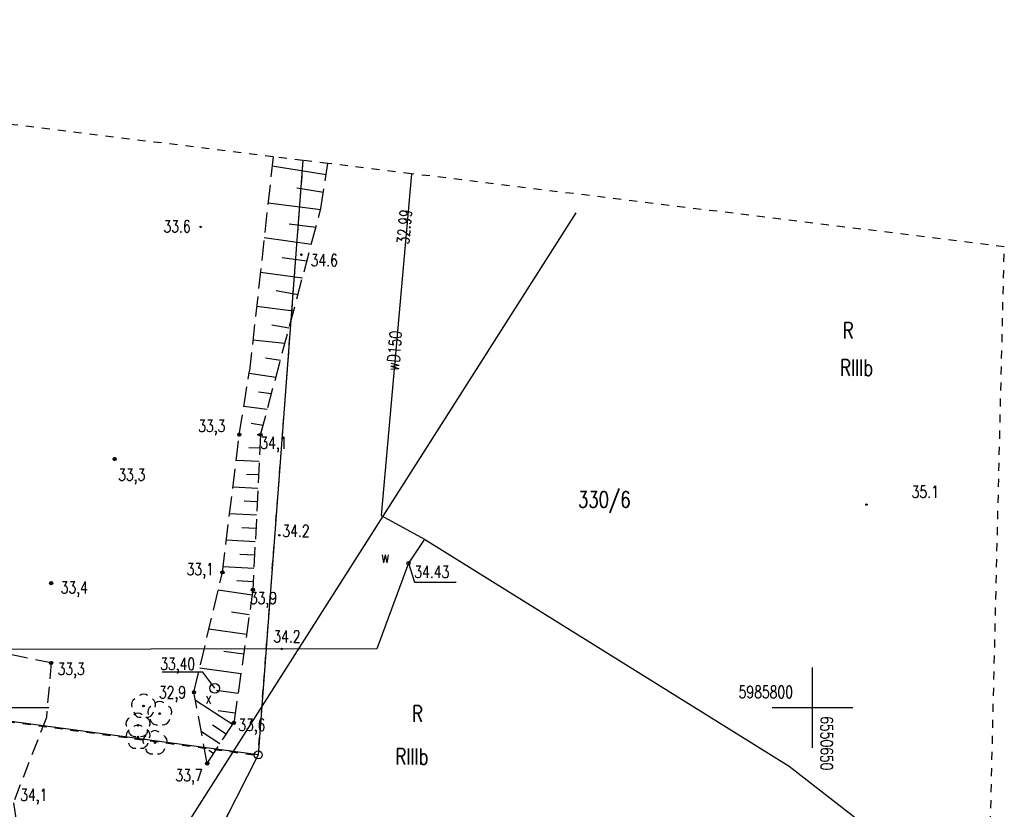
# Model space of a CAD drawing. Extents: x 6550385 to 6550663, y 5985693 to 5985865.
# Tile 19 of 19: x 6550601 to 6550662, y 5985794 to 5985843. Entities that reach past the tile are written whole.
import ezdxf

# ---------------------------------------------------------------- set-up
doc = ezdxf.new("R2010")
doc.units = 0
doc.header["$MEASUREMENT"] = 0
for name, pattern in [('2', [1, 0.5, -0.5]), ('424', [1.5, 1, -0.5]), ('9', [1.75, 1.25, -0.5])]:
    doc.linetypes.add(name, pattern=pattern)
doc.layers.get('0').update_dxf_attribs({"linetype": 'CONTINUOUS'})
for name, color, linetype in [('000_INNE__NIEZYDENTYFIKOWA', 7, 'CONTINUOUS'), ('202-PUNKT_GRANICZNY', 7, 'CONTINUOUS'), ('209-OZNACZENIE_KONTURU_KLA', 7, 'CONTINUOUS'), ('210-OZNACZENIE_KONTURU_UZY', 7, 'CONTINUOUS'), ('211-NUMER_DZIALKI_EWIDENCY', 7, 'CONTINUOUS'), ('218-KONTUR_UZYTKU_GRUNTOWE', 7, 'CONTINUOUS'), ('219-DZIALKA_EWIDENCYJNA', 7, 'CONTINUOUS'), ('DRZEWO_LISCIASTE', 7, 'CONTINUOUS'), ('JEZDNIA', 7, 'CONTINUOUS'), ('KOMORA_PODZIEMNA-ATR17', 7, 'CONTINUOUS'), ('OGRODZENIE_TRWALE', 7, 'CONTINUOUS'), ('OPISY', 7, 'CONTINUOUS'), ('PIKIETA_NATURALNA', 7, 'CONTINUOUS'), ('PIKIETA_NATURALNA-ATR2', 7, 'CONTINUOUS'), ('PRZEWOD_ELEKTROENERGETYCZN', 7, 'CONTINUOUS'), ('PRZEWOD_WODOCIAGOWY', 7, 'CONTINUOUS'), ('PRZEWOD_WODOCIAGOWY-ATR1', 7, 'CONTINUOUS'), ('RZEDNA-ATR2', 7, 'CONTINUOUS'), ('SKARPA_NIEUMOCNIONA', 7, 'CONTINUOUS'), ('ZAKRES', 7, 'CONTINUOUS'), ('ZASUWA_LUB_ZAWOR-ATR17', 7, 'CONTINUOUS')]:
    doc.layers.add(name, color=color, linetype=linetype)
doc.styles.add('STYL_ARIAL', font='simplex', dxfattribs={"width": 0.75, "oblique": 0.1})

# ---------------------------------------------------------------- blocks, each defined once
blk = doc.blocks.new('202')
at = {"color": 0}
blk.add_circle((0, 0), 0.25, dxfattribs=at)
blk = doc.blocks.new('PW01')
at = {"color": 7}
blk.add_polyline3d([(0.045, 0, 0), (0.0318, -0.0318, 0), (0, -0.045, 0), (-0.0318, -0.0318, 0), (-0.045, 0, 0), (-0.0318, 0.0318, 0), (0, 0.045, 0), (0.0318, 0.0318, 0), (0.045, 0, 0)], dxfattribs=at)
blk = doc.blocks.new('801')
at = {"color": 0}
for radius in [0.1, 0.09, 0.08, 0.07, 0.06, 0.05, 0.04, 0.03, 0.02, 0.01]:
    blk.add_circle((0, 0), radius, dxfattribs=at)
blk = doc.blocks.new('506')
at = {"color": 0}
blk.add_circle((0, 0), 0.3, dxfattribs=at)
blk = doc.blocks.new('922')
at = {"color": 0}
blk.add_circle((0, 0), 0.05, dxfattribs=at)
for centre, radius, start, end in [((0, 0.35), 0.4, 50.114, 129.886), ((-0.35, 0.1), 0.4, 119.84816, 203.51949), ((0.35, 0.1), 0.4, 336.88451, 60.15184), ((-0.2, -0.3), 0.4, 187.477, 278.47884), ((0.2, -0.275), 0.425, 262.64593, 349.62892)]:
    blk.add_arc(centre, radius, start, end, dxfattribs=at)

msp = doc.modelspace()

# ---------------------------------------------------------------- linework, layer by layer
at = {"layer": '000_INNE__NIEZYDENTYFIKOWA', "color": 7}
for points in [[(6550619.76, 5985833.16, 0), (6550616.39, 5985833.68, 0)], [(6550619.59, 5985832.06, 0), (6550617.93, 5985832.32, 0)], [(6550619.42, 5985830.97, 0), (6550616.14, 5985831.39, 0)], [(6550619.115, 5985829.869, 0), (6550617.46, 5985830.09, 0)], [(6550618.835, 5985828.822, 0), (6550615.9, 5985829.22, 0)], [(6550618.559, 5985827.786, 0), (6550617.012, 5985827.975, 0)], [(6550618.274, 5985826.719, 0), (6550615.67, 5985827.08, 0)], [(6550617.998, 5985825.687, 0), (6550616.646, 5985825.925, 0)], [(6550617.723, 5985824.656, 0), (6550615.43, 5985824.96, 0)], [(6550617.444, 5985823.61, 0), (6550616.373, 5985823.792, 0)], [(6550617.187, 5985822.646, 0), (6550615.2, 5985822.86, 0)], [(6550616.907, 5985821.598, 0), (6550615.973, 5985821.746, 0)], [(6550616.623, 5985820.535, 0), (6550614.97, 5985820.79, 0)], [(6550616.351, 5985819.516, 0), (6550615.552, 5985819.618, 0)], [(6550616.09, 5985818.537, 0), (6550614.636, 5985818.74, 0)], [(6550615.092, 5985817.706, 0), (6550615.835, 5985817.581, 0)]]:
    msp.add_polyline3d(points, dxfattribs=at)
at = {"layer": '218-KONTUR_UZYTKU_GRUNTOWE', "color": 3, "linetype": '2'}
for points in [[(6550618.31, 5985834.049, 0), (6550615.51, 5985797.02, 0)], [(6550577.11, 5985802.23, 0), (6550615.51, 5985797.02, 0)], [(6550613.48, 5985793.02, 0), (6550615.51, 5985797.02, 0)]]:
    msp.add_polyline3d(points, dxfattribs=at)
at = {"layer": '219-DZIALKA_EWIDENCYJNA', "color": 7}
for points in [[(6550618.313, 5985834.049, 0), (6550615.53, 5985797.05, 0)], [(6550615.53, 5985797.05, 0), (6550577.12, 5985802.24, 0)], [(6550615.53, 5985797.05, 0), (6550613.48, 5985793.02, 0)]]:
    msp.add_polyline3d(points, dxfattribs=at)
at = {"layer": 'JEZDNIA', "color": 7, "linetype": '424'}
for points in [[(6550602.651, 5985802.773, 0), (6550599.979, 5985803.318, 0), (6550599.572, 5985800.587, 0), (6550597.112, 5985793.733, 0), (6550596.927, 5985787.383, 0)], [(6550602.651, 5985802.773, 0), (6550602.356, 5985799.379, 0), (6550600.304, 5985794.074, 0), (6550601.175, 5985788.779, 0), (6550601.97, 5985786.797, 0)]]:
    msp.add_polyline3d(points, dxfattribs=at)
at = {"layer": 'OPISY', "color": 7}
for points in [[(6550650, 5985797.5, 0), (6550650, 5985802.5, 0)], [(6550597.5, 5985800, 0), (6550602.5, 5985800, 0)], [(6550647.5, 5985800, 0), (6550652.5, 5985800, 0)]]:
    msp.add_polyline3d(points, dxfattribs=at)
at = {"layer": 'PRZEWOD_ELEKTROENERGETYCZN', "color": 1}
msp.add_polyline3d([(6550602.784, 5985779.642, 0), (6550635.3, 5985830.79, 0)], dxfattribs=at)
at = {"layer": 'PRZEWOD_WODOCIAGOWY', "color": 5}
for points in [[(6550625.064, 5985833.218, 0), (6550623.17, 5985811.95, 0), (6550625.88, 5985810.48, 0), (6550648.55, 5985796.35, 0), (6550656.33, 5985790.3, 0), (6550660.869, 5985784.478, 0)], [(6550625.88, 5985810.48, 0), (6550624.87, 5985808.99, 0), (6550622.9, 5985803.66, 0), (6550594.78, 5985803.62, 0), (6550573.59, 5985806.77, 0)]]:
    msp.add_polyline3d(points, dxfattribs=at)
at = {"layer": 'RZEDNA-ATR2', "color": 7}
for points in [[(6550624.87, 5985808.99, 0), (6550625.24, 5985807.8, 0), (6550627.841, 5985807.8, 0)], [(6550612.822, 5985801.197, 0), (6550612.08, 5985802.21, 0), (6550609.548, 5985802.21, 0)]]:
    msp.add_polyline3d(points, dxfattribs=at)
at = {"layer": 'SKARPA_NIEUMOCNIONA', "color": 7, "linetype": '9'}
for points in [[(6550616.459, 5985834.277, 0), (6550614.99, 5985820.95, 0)], [(6550619.43, 5985831.05, 0), (6550619.863, 5985833.858, 0)], [(6550615.672, 5985816.972, 0), (6550619.43, 5985831.05, 0)], [(6550614.355, 5985816.986, 0), (6550614.99, 5985820.95, 0)], [(6550611.536, 5985800.95, 0), (6550613.307, 5985808.412, 0), (6550614.355, 5985816.986, 0)], [(6550615.672, 5985816.972, 0), (6550615.199, 5985807.332, 0), (6550614.008, 5985799.044, 0)], [(6550612.358, 5985796.521, 0), (6550611.536, 5985800.95, 0)], [(6550612.358, 5985796.521, 0), (6550614.008, 5985799.044, 0)]]:
    msp.add_polyline3d(points, dxfattribs=at)
at = {"layer": 'SKARPA_NIEUMOCNIONA', "color": 7}
for points in [[(6550615.672, 5985816.964, 0), (6550615.455, 5985816.974, 0)], [(6550615.631, 5985816.133, 0), (6550614.945, 5985816.167, 0)], [(6550615.59, 5985815.302, 0), (6550614.158, 5985815.373, 0)], [(6550615.549, 5985814.472, 0), (6550614.803, 5985814.508, 0)], [(6550615.509, 5985813.641, 0), (6550613.955, 5985813.717, 0)], [(6550615.468, 5985812.81, 0), (6550614.661, 5985812.85, 0)], [(6550615.427, 5985811.98, 0), (6550613.753, 5985812.062, 0)], [(6550615.386, 5985811.149, 0), (6550614.519, 5985811.191, 0)], [(6550615.345, 5985810.318, 0), (6550613.551, 5985810.406, 0)], [(6550615.305, 5985809.487, 0), (6550614.377, 5985809.533, 0)], [(6550615.264, 5985808.657, 0), (6550613.348, 5985808.751, 0)], [(6550615.223, 5985807.826, 0), (6550614.207, 5985807.876, 0)], [(6550615.151, 5985806.998, 0), (6550613.043, 5985807.301, 0)], [(6550614.975, 5985805.772, 0), (6550613.866, 5985805.931, 0)], [(6550614.799, 5985804.546, 0), (6550612.469, 5985804.88, 0)], [(6550614.622, 5985803.319, 0), (6550613.402, 5985803.495, 0)], [(6550614.446, 5985802.093, 0), (6550611.894, 5985802.46, 0)], [(6550614.27, 5985800.867, 0), (6550612.939, 5985801.058, 0)], [(6550613.939, 5985798.938, 0), (6550611.629, 5985800.448, 0)], [(6550614.094, 5985799.64, 0), (6550613.038, 5985799.792, 0)], [(6550613.15, 5985797.732, 0), (6550611.993, 5985798.49, 0)], [(6550613.544, 5985798.335, 0), (6550612.678, 5985798.902, 0)], [(6550612.756, 5985797.13, 0), (6550612.465, 5985797.32, 0)], [(6550612.362, 5985796.527, 0), (6550612.356, 5985796.531, 0)]]:
    msp.add_polyline3d(points, dxfattribs=at)
at = {"layer": 'ZAKRES', "color": 5, "linetype": '2'}
msp.add_polyline3d([(6550659.719, 5985736.565, 0), (6550659.719, 5985736.565, 0), (6550659.754, 5985738.023, 0), (6550659.869, 5985742.824, 0), (6550659.93, 5985745.35, 0), (6550659.939, 5985745.731, 0), (6550659.957, 5985746.469, 0), (6550659.957, 5985746.469, 0), (6550660.166, 5985755.184, 0), (6550660.869, 5985784.478, 0), (6550660.921, 5985786.638, 0), (6550660.923, 5985786.739, 0), (6550660.923, 5985786.739, 0), (6550661.93, 5985828.68, 0), (6550625.064, 5985833.218, 0), (6550619.863, 5985833.858, 0), (6550618.313, 5985834.049, 0), (6550618.31, 5985834.049, 0), (6550616.459, 5985834.277, 0), (6550547.175, 5985842.806, 0)], dxfattribs=at)
at = {"layer": 'ZASUWA_LUB_ZAWOR-ATR17', "color": 5}
msp.add_polyline3d([(6550624.799, 5985808.921, 0), (6550624.772, 5985808.993, 0), (6550624.805, 5985809.062, 0), (6550624.877, 5985809.088, 0), (6550624.946, 5985809.055, 0), (6550624.972, 5985808.984, 0), (6550624.94, 5985808.914, 0), (6550624.868, 5985808.888, 0), (6550624.799, 5985808.921, 0)], dxfattribs=at)

# ---------------------------------------------------------------- block references
at = {"layer": '202-PUNKT_GRANICZNY', "color": 7}
msp.add_blockref('202', (6550615.53, 5985797.05), dxfattribs=at)
at = {"layer": 'DRZEWO_LISCIASTE', "color": 3}
for p in [(6550608.397, 5985800.09), (6550609.407, 5985799.626), (6550608.057, 5985798.898), (6550608.058, 5985798.165), (6550609.111, 5985797.812)]:
    msp.add_blockref('922', p, dxfattribs=at)
at = {"layer": 'JEZDNIA', "color": 7}
msp.add_blockref('801', (6550602.651, 5985802.773, 33.281), dxfattribs=at)
at = {"layer": 'OGRODZENIE_TRWALE', "color": 7}
msp.add_blockref('506', (6550612.822, 5985801.197, 33.395), dxfattribs=at)
at = {"layer": 'PIKIETA_NATURALNA', "color": 7}
for p in [(6550611.95, 5985829.91), (6550618.22, 5985828.18), (6550653.36, 5985812.63), (6550616.84, 5985810.72), (6550616.98, 5985803.65)]:
    msp.add_blockref('PW01', p, dxfattribs=at)
at = {"layer": 'PIKIETA_NATURALNA-ATR2', "color": 7}
for p in [(6550614.355, 5985816.986, 33.275), (6550615.672, 5985816.972, 34.051), (6550606.599, 5985815.464, 33.293), (6550613.307, 5985808.412, 33.094), (6550602.654, 5985807.743, 33.357), (6550615.199, 5985807.332, 33.857), (6550611.536, 5985800.95, 32.939), (6550614.008, 5985799.044, 33.643), (6550612.358, 5985796.521, 33.74)]:
    msp.add_blockref('801', p, dxfattribs=at)

# ---------------------------------------------------------------- texts
at = {"layer": '209-OZNACZENIE_KONTURU_KLA', "color": 3, "style": 'STYL_ARIAL', "width": 0.75}
for p in [(6550651.719, 5985820.652), (6550624.063, 5985796.455)]:
    msp.add_text('RIIIb', height=1, dxfattribs=at).set_placement(p)
at = {"layer": '210-OZNACZENIE_KONTURU_UZY', "color": 3, "style": 'STYL_ARIAL', "width": 0.75}
for p in [(6550651.888, 5985822.97), (6550625.097, 5985799.12)]:
    msp.add_text('R', height=1, dxfattribs=at).set_placement(p)
at = {"layer": '211-NUMER_DZIALKI_EWIDENCY', "color": 7, "style": 'STYL_ARIAL', "width": 0.75}
msp.add_text('330/6', height=1, dxfattribs=at).set_placement((6550635.414, 5985812.45))
at = {"layer": 'JEZDNIA', "color": 7, "style": 'STYL_ARIAL', "width": 0.75}
for s, p in [('33,3', (6550603.05, 5985802.027)), ('34,1', (6550600.729, 5985794.186))]:
    msp.add_text(s, height=0.75, dxfattribs=at).set_placement(p)
at = {"layer": 'KOMORA_PODZIEMNA-ATR17', "color": 7, "style": 'STYL_ARIAL', "width": 0.75}
msp.add_text('x', height=0.75, dxfattribs=at).set_placement((6550612.234, 5985800.22))
at = {"layer": 'OGRODZENIE_TRWALE', "color": 7, "style": 'STYL_ARIAL', "width": 0.75}
msp.add_text('33,40', height=0.75, dxfattribs=at).set_placement((6550609.436, 5985802.341))
at = {"layer": 'OPISY', "color": 7, "style": 'STYL_ARIAL', "width": 0.75}
msp.add_text('5985800', height=0.75, dxfattribs=at).set_placement((6550645.41, 5985800.593))
msp.add_text('6550650', height=0.75, rotation=270, dxfattribs=at).set_placement((6550650.513, 5985799.457))
at = {"layer": 'PIKIETA_NATURALNA-ATR2', "color": 7, "style": 'STYL_ARIAL', "width": 0.75}
for s, p in [('33.6', (6550609.638, 5985829.568)), ('34.6', (6550618.796, 5985827.458)), ('33,3', (6550611.798, 5985817.15)), ('34,1', (6550615.66, 5985816.097)), ('33,3', (6550606.819, 5985814.111)), ('35.1', (6550656.17, 5985813.046)), ('34.2', (6550617.037, 5985810.613)), ('33,1', (6550611.078, 5985808.233)), ('33,4', (6550603.247, 5985807.102)), ('33,9', (6550615.008, 5985806.435)), ('34.2', (6550616.475, 5985804.052)), ('32,9', (6550609.354, 5985800.571)), ('33,6', (6550614.29, 5985798.543)), ('33,7', (6550610.382, 5985795.408))]:
    msp.add_text(s, height=0.75, dxfattribs=at).set_placement(p)
at = {"layer": 'PRZEWOD_WODOCIAGOWY-ATR1', "color": 5, "style": 'STYL_ARIAL', "width": 0.75}
msp.add_text('wD150', height=0.75, rotation=85.3381, dxfattribs=at).set_placement((6550624.264, 5985820.936))
at = {"layer": 'RZEDNA-ATR2', "color": 5, "style": 'STYL_ARIAL', "width": 0.75}
msp.add_text('32.99', height=0.75, rotation=84.911, dxfattribs=at).set_placement((6550624.903, 5985828.802))
msp.add_text('34.43', height=0.75, dxfattribs=at).set_placement((6550625.24, 5985808.064))
at = {"layer": 'ZASUWA_LUB_ZAWOR-ATR17', "color": 5, "style": 'STYL_ARIAL', "width": 0.75}
msp.add_text('w', height=0.75, dxfattribs=at).set_placement((6550623.16, 5985808.996))

doc.saveas('drawing.dxf')
